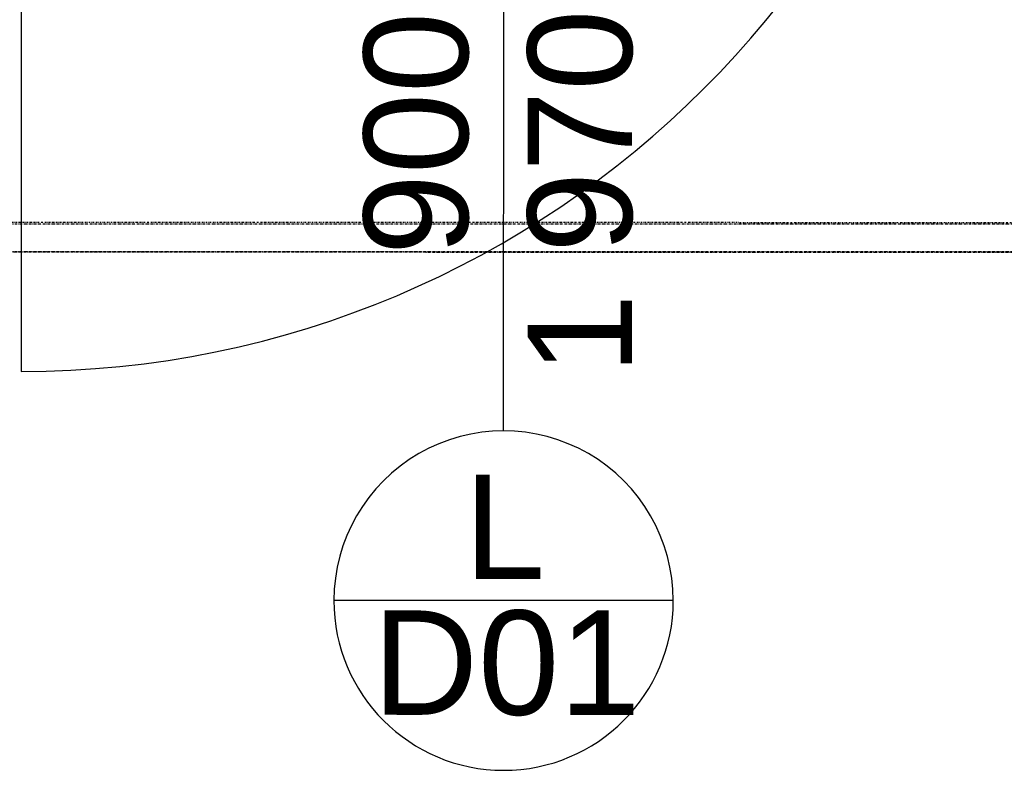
# Model space of a CAD drawing. Header units: millimetres. Extents: x -28017 to 3863, y -4271 to 20239.
# Tile 81 of 105: x -5685 to -4743, y -370 to 349. Entities that reach past the tile are written whole.
import ezdxf

# ---------------------------------------------------------------- set-up
doc = ezdxf.new("R2010")
doc.units = ezdxf.units.MM
doc.header["$MEASUREMENT"] = 0
doc.linetypes.add('Čerchovaná M', pattern=[4.5, 2.5, -0.85, 0.3, -0.85])
doc.linetypes.add('Čerchovaná S', pattern=[3.5, 1.5, -0.85, 0.3, -0.85])
for name, color, linetype in [('5._POHLED ZÁPADNÍ_2_Nové_Konstrukce - nosné', 7, 'Continuous'), ('5._POHLED ZÁPADNÍ_2_Nové_Kresby a obrázky', 7, 'Continuous'), ('5._POHLED ZÁPADNÍ_2_Nové_Otvory – Dveře', 7, 'Continuous'), ('5._POHLED ZÁPADNÍ_2_Nové_Otvory – Značky dveří', 7, 'Continuous'), ('5._POHLED ZÁPADNÍ_2_Otvory – Značky dveří', 7, 'Continuous')]:
    doc.layers.add(name, color=color, linetype=linetype)
doc.styles.add('GENEROVANÝ_STYL_1', font='txt')

msp = doc.modelspace()

# ---------------------------------------------------------------- linework, layer by layer
at = {"layer": '5._POHLED ZÁPADNÍ_2_Nové_Konstrukce - nosné', "color": 1, "linetype": 'Čerchovaná M', "lineweight": 25}
for p, q in [((-161.68, 125.55), (-10060.06, 127.04)), ((-161.68, 125.46), (-10060.06, 126.95))]:
    msp.add_line(p, q, dxfattribs=at)
at = {"layer": '5._POHLED ZÁPADNÍ_2_Nové_Konstrukce - nosné', "color": 1, "linetype": 'Čerchovaná M', "lineweight": 25, "flags": 128}
for points in [[(-161.67, 152.11), (-10060.05, 153.6)], [(-10060.06, 126.87), (-161.68, 125.37)]]:
    msp.add_lwpolyline(points, dxfattribs=at)
at = {"layer": '5._POHLED ZÁPADNÍ_2_Nové_Kresby a obrázky', "color": 1, "linetype": 'Čerchovaná S', "lineweight": 25}
msp.add_line((-4571.26, 154.17), (-5870.78, 154.37), dxfattribs=at)
at = {"layer": '5._POHLED ZÁPADNÍ_2_Nové_Otvory – Dveře', "color": 1, "linetype": 'Continuous', "lineweight": 25}
msp.add_line((-5683.82, 935.77), (-5683.96, 11.77), dxfattribs=at)
msp.add_arc((-5683.82, 935.77), 924, 269.9912, 359.9912, dxfattribs=at)
at = {"layer": '5._POHLED ZÁPADNÍ_2_Nové_Otvory – Značky dveří', "color": 1, "linetype": 'Continuous', "lineweight": 25}
for p, q in [((-5222, -45.14), (-5221.79, 1300.73)), ((-5059.53, -207.67), (-5384.53, -207.62))]:
    msp.add_line(p, q, dxfattribs=at)
at = {"layer": '5._POHLED ZÁPADNÍ_2_Nové_Otvory – Značky dveří', "color": 1, "linetype": 'Continuous', "lineweight": 25, "flags": 128}
msp.add_lwpolyline([(-5384.53, -207.62, 1), (-5059.53, -207.67, 1)], format="xyb", close=True, dxfattribs=at)

# ---------------------------------------------------------------- texts
at = {"layer": '5._POHLED ZÁPADNÍ_2_Otvory – Značky dveří', "color": 1, "linetype": 'Continuous', "lineweight": 25, "char_height": 100, "style": 'GENEROVANÝ_STYL_1'}
for s, insert, attachment_point, rotation in [('\\A1;{\\pql;\\pt0;\\fArial|b0|i0|c238|p38;900}', (-5254.62, 123.07), 7, 89.9912), ('\\A1;{\\pql;\\pt0;\\fArial|b0|i0|c238|p38;1\xa0970}', (-5199.14, 8.78), 1, 89.9912), ('\\A1;{\\pql;\\pt0;\\fArial|b0|i0|c238|p38;L}', (-5259.96, -136.92), 4, 359.9912), ('\\A1;{\\pql;\\pt0;\\fArial|b0|i0|c238|p38;D01}', (-5347.3, -267.73), 4, 359.9912)]:
    msp.add_mtext(s, dxfattribs=dict(at, insert=insert, attachment_point=attachment_point, rotation=rotation))

doc.saveas('drawing.dxf')
